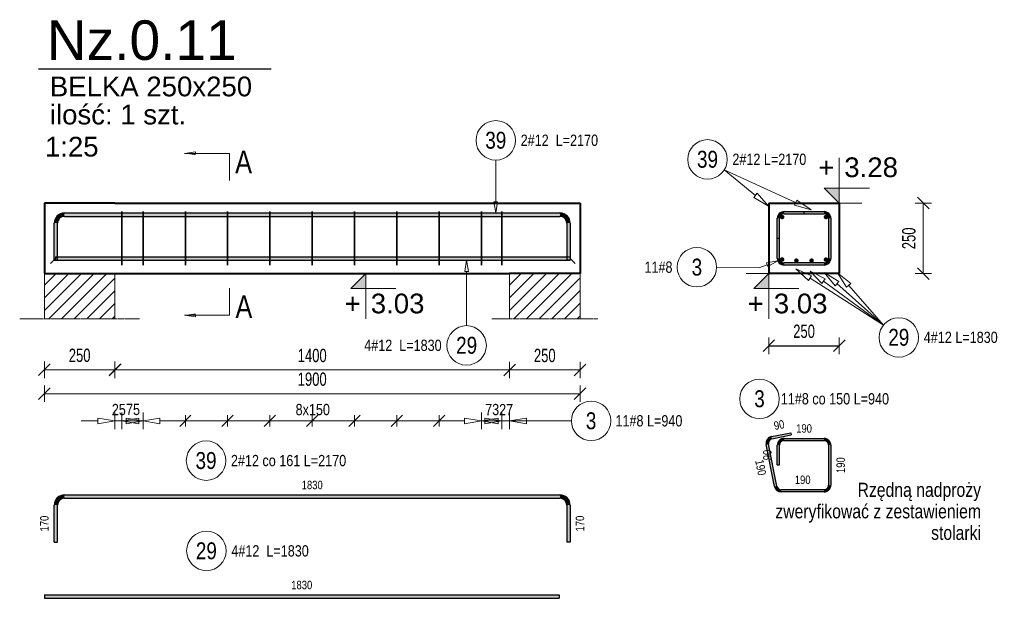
# Model space of a CAD drawing. Extents: x -1906120 to 89837, y -39133 to 303704.
# Tile 50 of 55: x 64548 to 68041, y -1997 to 55. Entities that reach past the tile are written whole.
import ezdxf
from ezdxf.enums import TextEntityAlignment as Align

# ---------------------------------------------------------------- set-up
doc = ezdxf.new("R2010")
doc.units = 0
doc.header["$LTSCALE"] = 10
doc.header["$MEASUREMENT"] = 0
doc.linetypes.add('HIDDEN', pattern=[0.375, 0.25, -0.125])
for name, color, linetype in [('C_text', 1, 'Continuous'), ('RCAD_kształt pręta', 7, 'Continuous'), ('RCAD_opis kształtu pręta', 7, 'Continuous'), ('RCAD_opis rozkładu', 7, 'Continuous'), ('RCAD_pręt wyrzucony', 130, 'Continuous'), ('RCAD_pręty punktowe', 7, 'Continuous'), ('RCAD_rozkład pręta', 7, 'Continuous'), ('RCAD_symbole graficzne', 7, 'Continuous')]:
    doc.layers.add(name, color=color, linetype=linetype)
for name, color, linetype, lineweight in [('P-Linia1', 3, 'Continuous', 40), ('P-Linia3', 6, 'Continuous', 60), ('P-Linia4', 253, 'Continuous', 5), ('P-Opis', 1, 'Continuous', 18), ('P-Przerywana', 13, 'HIDDEN', 9), ('P-Wymiar', 254, 'Continuous', 9), ('RCAD_deskowanie', 3, 'Continuous', 40)]:
    doc.layers.add(name, color=color, linetype=linetype, lineweight=lineweight)
doc.styles.add('_Fd Opis', font='arial.ttf')
doc.styles.add('_Fdelita opis', font='arial.ttf')
doc.styles.add('ROMANS', font='arial.ttf', dxfattribs={"width": 0.7})
doc.styles.add('style1', font='arial.ttf', dxfattribs={"width": 0.8})
doc.dimstyles.new('A25', dxfattribs={"dimscale": 27, "dimtxt": 1.75, "dimasz": 0.06, "dimexe": 0, "dimexo": 0, "dimgap": 1, "dimtad": 1, "dimdec": 4, "dimrnd": 0.1, "dimdsep": 46, "dimtxsty": 'ROMANS', "dimblk": '[[[[[[[[', "dimcen": 2, "dimdle": 2, "dimse1": 1, "dimse2": 1, "dimclrd": 256, "dimclrt": 1, "dimadec": 0, "dimazin": 0, "dimtfac": 1, "dimtdec": 4, "dimtix": 1, "dimtmove": 2, "dimatfit": 3, "dimldrblk": '[[[[[[[[', "dimfxl": 0, "dimtvp": 0.6, "dimtolj": 1, "dimlwd": -1, "dimarcsym": 0})

# ---------------------------------------------------------------- blocks, each defined once
blk = doc.blocks.new('[[[[[[[[')
at = {"layer": 'P-Wymiar'}
for p, q in [((-12.72792206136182, -12.72792206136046), (12.72792206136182, 12.72792206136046)), ((0, 0), (-4.628327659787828, 0)), ((1.818989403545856e-12, 18.00000000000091), (1.818989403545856e-12, -18.00000000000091))]:
    blk.add_line(p, q, dxfattribs=at)
blk = doc.blocks.new('*D191')
at = {"layer": 'Defpoints', "color": 0, "transparency": 16777216}
for p in [(66286.0559637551, -965.6221380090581), (66536.0559637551, -965.6221380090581), (66536.0559637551, -1186.956530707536)]:
    blk.add_point(p, dxfattribs=at)
at = {"layer": 'P-Wymiar', "transparency": 16777216}
blk.add_line((66287.6759637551, -1186.956530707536), (66534.43596375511, -1186.956530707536), dxfattribs=at)
at = {"layer": 'P-Wymiar', "transparency": 16777216, "xscale": 1.62, "yscale": 1.62, "zscale": 1.62, "rotation": 180}
blk.add_blockref('[[[[[[[[', (66286.0559637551, -1186.956530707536), dxfattribs=at)
at = {"layer": 'P-Wymiar', "transparency": 16777216, "xscale": 1.62, "yscale": 1.62, "zscale": 1.62}
blk.add_blockref('[[[[[[[[', (66536.0559637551, -1186.956530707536), dxfattribs=at)
at = {"layer": 'P-Wymiar', "color": 1, "transparency": 16777216, "insert": (66411.0559637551, -1135.831957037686), "char_height": 47.25, "attachment_point": 5, "style": 'ROMANS'}
blk.add_mtext('\\A1;250', dxfattribs=at)
blk = doc.blocks.new('*D192')
at = {"layer": 'Defpoints', "color": 0, "transparency": 16777216}
for p in [(64636.05596375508, -740.0932007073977), (64886.05596375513, -740.0932007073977), (64636.05596375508, -1186.292791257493)]:
    blk.add_point(p, dxfattribs=at)
at = {"layer": 'P-Wymiar', "transparency": 16777216}
blk.add_line((64884.43596375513, -1186.292791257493), (64637.67596375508, -1186.292791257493), dxfattribs=at)
at = {"layer": 'P-Wymiar', "transparency": 16777216, "xscale": 1.62, "yscale": 1.62, "zscale": 1.62, "rotation": 180}
blk.add_blockref('[[[[[[[[', (64636.05596375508, -1186.292791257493), dxfattribs=at)
at = {"layer": 'P-Wymiar', "transparency": 16777216, "xscale": 1.62, "yscale": 1.62, "zscale": 1.62}
blk.add_blockref('[[[[[[[[', (64886.05596375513, -1186.292791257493), dxfattribs=at)
at = {"layer": 'P-Wymiar', "color": 1, "transparency": 16777216, "insert": (64761.05596375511, -1135.168217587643), "char_height": 47.25, "attachment_point": 5, "style": 'ROMANS'}
blk.add_mtext('\\A1;250', dxfattribs=at)
blk = doc.blocks.new('*D193')
at = {"layer": 'Defpoints', "color": 0, "transparency": 16777216}
for p in [(67455.88867908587, -595.038804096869), (67466.9347880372, -845.038804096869), (67753.90748300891, -845.038804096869)]:
    blk.add_point(p, dxfattribs=at)
at = {"layer": 'P-Wymiar', "transparency": 16777216}
blk.add_line((67753.90748300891, -596.658804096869), (67753.90748300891, -843.4188040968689), dxfattribs=at)
at = {"layer": 'P-Wymiar', "transparency": 16777216, "xscale": 1.62, "yscale": 1.62, "zscale": 1.62}
for p, rotation in [((67753.90748300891, -595.038804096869), 90), ((67753.90748300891, -845.038804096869), 270)]:
    blk.add_blockref('[[[[[[[[', p, dxfattribs=dict(at, rotation=rotation))
at = {"layer": 'P-Wymiar', "color": 1, "transparency": 16777216, "insert": (67702.78290933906, -720.038804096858), "char_height": 47.25, "attachment_point": 5, "rotation": 90, "style": 'ROMANS'}
blk.add_mtext('\\A1;250', dxfattribs=at)
blk = doc.blocks.new('*D194')
at = {"layer": 'Defpoints', "color": 0, "transparency": 16777216}
for p in [(64886.05596375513, -798.8217821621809), (66286.0559637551, -798.8217821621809), (66286.0559637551, -1186.956530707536)]:
    blk.add_point(p, dxfattribs=at)
at = {"layer": 'P-Wymiar', "transparency": 16777216}
blk.add_line((64887.67596375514, -1186.956530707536), (66284.43596375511, -1186.956530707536), dxfattribs=at)
at = {"layer": 'P-Wymiar', "transparency": 16777216, "xscale": 1.62, "yscale": 1.62, "zscale": 1.62, "rotation": 180}
blk.add_blockref('[[[[[[[[', (64886.05596375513, -1186.956530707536), dxfattribs=at)
at = {"layer": 'P-Wymiar', "transparency": 16777216, "xscale": 1.62, "yscale": 1.62, "zscale": 1.62}
blk.add_blockref('[[[[[[[[', (66286.0559637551, -1186.956530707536), dxfattribs=at)
at = {"layer": 'P-Wymiar', "color": 1, "transparency": 16777216, "insert": (65586.05596375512, -1135.831957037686), "char_height": 47.25, "attachment_point": 5, "style": 'ROMANS'}
blk.add_mtext('\\A1;1400', dxfattribs=at)
blk = doc.blocks.new('*D195')
at = {"layer": 'Defpoints', "color": 0, "transparency": 16777216}
for p in [(64636.05596375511, -768.8217821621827), (66536.0559637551, -768.8217821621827), (64636.05596375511, -1271.004871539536)]:
    blk.add_point(p, dxfattribs=at)
at = {"layer": 'P-Wymiar', "transparency": 16777216}
blk.add_line((66534.43596375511, -1271.004871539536), (64637.67596375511, -1271.004871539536), dxfattribs=at)
at = {"layer": 'P-Wymiar', "transparency": 16777216, "xscale": 1.62, "yscale": 1.62, "zscale": 1.62, "rotation": 180}
blk.add_blockref('[[[[[[[[', (64636.05596375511, -1271.004871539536), dxfattribs=at)
at = {"layer": 'P-Wymiar', "transparency": 16777216, "xscale": 1.62, "yscale": 1.62, "zscale": 1.62}
blk.add_blockref('[[[[[[[[', (66536.0559637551, -1271.004871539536), dxfattribs=at)
at = {"layer": 'P-Wymiar', "color": 1, "transparency": 16777216, "insert": (65586.0559637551, -1219.880297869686), "char_height": 47.25, "attachment_point": 5, "style": 'ROMANS'}
blk.add_mtext('\\A1;1900', dxfattribs=at)
blk = doc.blocks.new('*D196')
at = {"transparency": 16777216}
blk.add_line((67207.50867908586, -1101.124170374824), (67454.26867908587, -1101.124170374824), dxfattribs=at)
at = {"layer": 'Defpoints', "color": 0, "transparency": 16777216}
for p in [(67205.88867908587, -977.5647943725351), (67455.88867908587, -977.5647943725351), (67455.88867908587, -1101.124170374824)]:
    blk.add_point(p, dxfattribs=at)
at = {"transparency": 16777216, "xscale": 1.62, "yscale": 1.62, "zscale": 1.62, "rotation": 180}
blk.add_blockref('[[[[[[[[', (67205.88867908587, -1101.124170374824), dxfattribs=at)
at = {"transparency": 16777216, "xscale": 1.62, "yscale": 1.62, "zscale": 1.62}
blk.add_blockref('[[[[[[[[', (67455.88867908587, -1101.124170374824), dxfattribs=at)
at = {"color": 1, "transparency": 16777216, "insert": (67330.88867908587, -1049.999596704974), "char_height": 47.25, "attachment_point": 5, "style": 'ROMANS'}
blk.add_mtext('\\A1;250', dxfattribs=at)

msp = doc.modelspace()

# ---------------------------------------------------------------- hatches: boundary and pattern name
h = msp.add_hatch(color=1)
edge = h.paths.add_edge_path(flags=0)
edge.add_arc((67253.03356905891, -795.1628150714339), 8, 0, 360, ccw=False)
h = msp.add_hatch(color=1)
edge = h.paths.add_edge_path(flags=0)
edge.add_arc((67303.5966423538, -799.0388040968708), 8, 0, 360, ccw=False)
h = msp.add_hatch(color=1)
edge = h.paths.add_edge_path(flags=0)
edge.add_arc((67357.5966423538, -799.0388040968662), 8, 0, 360, ccw=False)
h = msp.add_hatch(color=1)
edge = h.paths.add_edge_path(flags=0)
edge.add_arc((67408.49136400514, -795.5559438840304), 8, 0, 360, ccw=False)
at = {"layer": 'P-Linia4'}
h = msp.add_hatch(dxfattribs=at)
h.set_pattern_fill('ANSI31', color=256, scale=10, style=0)
h.set_pattern_definition([(45, (23439.67338328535, -9035.662505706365), (-22.45064030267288, 22.45064030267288), [])])
h.paths.add_polyline_path([(64636.05596375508, -1004.929221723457), (64636.05596375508, -844.9292217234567), (64885.3975795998, -844.7418815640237), (64885.3975795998, -1004.741881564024)])
h = msp.add_hatch(dxfattribs=at)
h.set_pattern_fill('ANSI31', color=256, scale=10, style=0)
h.set_pattern_definition([(45, (25089.67338328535, -9035.662505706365), (-22.45064030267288, 22.45064030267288), [])])
h.paths.add_polyline_path([(66286.05596375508, -1004.929221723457), (66286.05596375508, -844.9292217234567), (66535.3975795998, -844.7418815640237), (66535.3975795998, -1004.741881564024)])
at = {"layer": 'RCAD_kształt pręta'}
h = msp.add_hatch(color=4, dxfattribs=at)
edge = h.paths.add_edge_path(flags=0)
edge.add_line((67259.88867908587, -625.038804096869), (67259.88867908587, -633.038804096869))
edge.add_arc((67259.88867908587, -649.0388040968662), 15.99999999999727, 89.99999999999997, 180.0000000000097)
edge.add_line((67243.88867908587, -649.038804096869), (67235.88867908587, -649.038804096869))
edge.add_arc((67259.88867908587, -649.0388040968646), 23.99999999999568, 450, 540.0000000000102, ccw=False)
h = msp.add_hatch(color=4, dxfattribs=at)
edge = h.paths.add_edge_path(flags=0)
edge.add_line((67259.88867908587, -625.038804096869), (67259.88867908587, -633.038804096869))
edge.add_arc((67259.88867908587, -649.0388040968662), 15.99999999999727, 89.99999999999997, 180.0000000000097)
edge.add_line((67243.88867908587, -649.038804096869), (67235.88867908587, -649.038804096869))
edge.add_arc((67259.88867908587, -649.0388040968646), 23.99999999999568, 450, 540.0000000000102, ccw=False)
for points in [[(67259.88867908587, -633.038804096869), (67259.88867908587, -625.038804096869), (67401.88867908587, -625.038804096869), (67401.88867908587, -633.038804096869)], [(67259.88867908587, -633.038804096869), (67259.88867908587, -625.038804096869), (67329.88867908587, -625.038804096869), (67329.88867908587, -633.038804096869)], [(64707.05596375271, -642.0388040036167), (64707.05596375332, -630.0388040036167), (66465.05596375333, -630.0388040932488), (66465.05596375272, -642.0388040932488)], [(67243.88867908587, -719.038804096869), (67235.88867908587, -719.038804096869), (67235.88867908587, -649.038804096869), (67243.88867908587, -649.038804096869)], [(67243.88867908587, -791.038804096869), (67235.88867908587, -791.038804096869), (67235.88867908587, -649.038804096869), (67243.88867908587, -649.038804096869)], [(67417.88867908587, -649.038804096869), (67425.88867908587, -649.038804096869), (67425.88867908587, -791.038804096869), (67417.88867908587, -791.038804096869)], [(64683.0559637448, -797.3120377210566), (64671.0559637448, -797.3120377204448), (64671.05596375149, -666.0388040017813), (64683.05596375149, -666.0388040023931)], [(66489.0559637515, -666.0388040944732), (66501.0559637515, -666.0388040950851), (66501.0559637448, -797.3120377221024), (66489.0559637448, -797.3120377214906)], [(64675.13988729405, -797.6158930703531), (64675.13988729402, -785.6158930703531), (66501.0559637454, -785.6158930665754), (66501.05596374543, -797.6158930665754)], [(67401.88867908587, -807.038804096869), (67401.88867908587, -815.038804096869), (67259.88867908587, -815.038804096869), (67259.88867908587, -807.038804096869)]]:
    msp.add_hatch(color=4, dxfattribs=at).paths.add_polyline_path(points, flags=0)
h = msp.add_hatch(color=4, dxfattribs=at)
edge = h.paths.add_edge_path(flags=0)
edge.add_line((67425.88867908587, -649.038804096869), (67417.88867908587, -649.038804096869))
edge.add_arc((67401.88867908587, -649.0388040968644), 16, -1.628443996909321e-11, 90)
edge.add_line((67401.88867908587, -633.0388040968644), (67401.88867908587, -625.038804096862))
edge.add_arc((67401.88867908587, -649.038804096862), 24, 359.99999999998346, 450, ccw=False)
h = msp.add_hatch(color=4, dxfattribs=at)
edge = h.paths.add_edge_path(flags=0)
edge.add_line((64707.05596375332, -630.0388040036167), (64707.05596375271, -642.0388040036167))
edge.add_arc((64707.05596375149, -666.0388040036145), 23.99999999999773, 89.99999999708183, 179.9999999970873)
edge.add_line((64683.05596375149, -666.0388040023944), (64671.05596375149, -666.0388040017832))
edge.add_arc((64707.05596375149, -666.0388040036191), 36.00000000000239, 449.99999999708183, 539.999999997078, ccw=False)
h = msp.add_hatch(color=4, dxfattribs=at)
edge = h.paths.add_edge_path(flags=0)
edge.add_line((66501.0559637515, -666.0388040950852), (66489.0559637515, -666.0388040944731))
edge.add_arc((66465.0559637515, -666.0388040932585), 24, -2.899715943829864e-09, 89.99999999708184)
edge.add_line((66465.05596375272, -642.0388040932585), (66465.05596375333, -630.038804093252))
edge.add_arc((66465.0559637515, -666.038804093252), 36, 359.9999999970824, 449.99999999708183, ccw=False)
h = msp.add_hatch(color=4, dxfattribs=at)
edge = h.paths.add_edge_path(flags=0)
edge.add_line((67235.88867908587, -791.038804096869), (67243.88867908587, -791.038804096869))
edge.add_arc((67259.88867908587, -791.0388040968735), 16, 179.9999999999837, 270)
edge.add_line((67259.88867908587, -807.0388040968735), (67259.88867908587, -815.0388040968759))
edge.add_arc((67259.88867908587, -791.0388040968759), 24, 539.9999999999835, 630, ccw=False)
h = msp.add_hatch(color=4, dxfattribs=at)
edge = h.paths.add_edge_path(flags=0)
edge.add_line((67401.88867908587, -815.038804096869), (67401.88867908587, -807.038804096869))
edge.add_arc((67401.88867908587, -791.0388040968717), 15.99999999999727, -89.99999999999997, 9.796108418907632e-12)
edge.add_line((67417.88867908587, -791.038804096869), (67425.88867908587, -791.038804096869))
edge.add_arc((67401.88867908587, -791.0388040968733), 23.99999999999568, 270, 360.00000000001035, ccw=False)
at = {"layer": 'RCAD_pręt wyrzucony'}
h = msp.add_hatch(color=4, dxfattribs=at)
edge = h.paths.add_edge_path(flags=0)
edge.add_line((67215.10502151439, -1423.238942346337), (67216.69437616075, -1431.079474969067))
edge.add_arc((67219.8730854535, -1446.76054021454), 16.00000000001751, 101.4591559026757, 191.4591559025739)
edge.add_line((67204.19202020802, -1449.939249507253), (67196.35148758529, -1451.528604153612))
edge.add_arc((67219.87308545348, -1446.760540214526), 24.00000000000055, 461.459155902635, 551.4591559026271, ccw=False)
for points in [[(67216.69437616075, -1431.079474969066), (67215.10502151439, -1423.238942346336), (67283.70968196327, -1409.332089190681), (67285.29903660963, -1417.172621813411)], [(67259.88867908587, -1437.581733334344), (67259.88867908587, -1429.581733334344), (67401.88867908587, -1429.581733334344), (67401.88867908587, -1437.581733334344)], [(67234.35956954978, -1598.760442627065), (67226.51903692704, -1600.349797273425), (67196.35148758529, -1451.528604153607), (67204.19202020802, -1449.939249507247)], [(67243.88867908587, -1523.581733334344), (67235.88867908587, -1523.581733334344), (67235.88867908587, -1453.581733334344), (67243.88867908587, -1453.581733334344)], [(67417.88867908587, -1453.581733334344), (67425.88867908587, -1453.581733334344), (67425.88867908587, -1595.581733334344), (67417.88867908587, -1595.581733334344)], [(64707.05596375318, -1642.041157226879), (64707.05596375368, -1630.041157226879), (66465.05596375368, -1630.041157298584), (66465.05596375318, -1642.041157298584)], [(67401.88867908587, -1611.581733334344), (67401.88867908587, -1619.581733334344), (67250.04063479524, -1619.581733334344), (67250.04063479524, -1611.581733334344)], [(64683.05596374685, -1797.314390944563), (64671.05596374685, -1797.314390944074), (64671.05596375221, -1666.04115722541), (64683.05596375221, -1666.0411572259)], [(66489.05596375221, -1666.041157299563), (66501.05596375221, -1666.041157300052), (66501.05596374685, -1797.314390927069), (66489.05596374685, -1797.31439092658)], [(64636.05596375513, -1996.796580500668), (64636.05596375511, -1984.796580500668), (66461.97204020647, -1984.79658049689), (66461.9720402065, -1996.79658049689)]]:
    msp.add_hatch(color=4, dxfattribs=at).paths.add_polyline_path(points, flags=0)
h = msp.add_hatch(color=4, dxfattribs=at)
edge = h.paths.add_edge_path(flags=0)
edge.add_line((67259.88867908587, -1429.581733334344), (67259.88867908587, -1437.581733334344))
edge.add_arc((67259.88867908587, -1453.581733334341), 15.99999999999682, 89.99999999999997, 180.0000000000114)
edge.add_line((67243.88867908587, -1453.581733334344), (67235.88867908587, -1453.581733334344))
edge.add_arc((67259.88867908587, -1453.58173333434), 23.99999999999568, 450, 540.0000000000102, ccw=False)
h = msp.add_hatch(color=4, dxfattribs=at)
edge = h.paths.add_edge_path(flags=0)
edge.add_line((67425.88867908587, -1453.581733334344), (67417.88867908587, -1453.581733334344))
edge.add_arc((67401.88867908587, -1453.58173333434), 16, -1.547021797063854e-11, 90)
edge.add_line((67401.88867908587, -1437.58173333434), (67401.88867908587, -1429.581733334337))
edge.add_arc((67401.88867908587, -1453.581733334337), 24, 359.99999999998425, 450, ccw=False)
h = msp.add_hatch(color=4, dxfattribs=at)
edge = h.paths.add_edge_path(flags=0)
edge.add_line((67226.51903692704, -1600.349797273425), (67234.35956954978, -1598.760442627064))
edge.add_arc((67250.04063479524, -1595.58173333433), 16.00000000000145, -168.5408440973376, -90.00000000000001)
edge.add_line((67250.04063479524, -1611.581733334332), (67250.04063479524, -1619.581733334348))
edge.add_arc((67250.04063479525, -1595.581733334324), 24.00000000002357, 191.4591559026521, 269.99999999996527, ccw=False)
h = msp.add_hatch(color=4, dxfattribs=at)
edge = h.paths.add_edge_path(flags=0)
edge.add_line((67401.88867908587, -1619.581733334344), (67401.88867908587, -1611.581733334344))
edge.add_arc((67401.88867908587, -1595.581733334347), 15.99999999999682, -89.99999999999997, 1.142455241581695e-11)
edge.add_line((67417.88867908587, -1595.581733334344), (67425.88867908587, -1595.581733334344))
edge.add_arc((67401.88867908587, -1595.581733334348), 23.99999999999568, 270, 360.00000000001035, ccw=False)
h = msp.add_hatch(color=4, dxfattribs=at)
edge = h.paths.add_edge_path(flags=0)
edge.add_line((64707.05596375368, -1630.041157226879), (64707.05596375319, -1642.041157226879))
edge.add_arc((64707.0559637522, -1666.041157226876), 23.99999999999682, 89.99999999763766, 179.9999999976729)
edge.add_line((64683.0559637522, -1666.041157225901), (64671.05596375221, -1666.041157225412))
edge.add_arc((64707.05596375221, -1666.041157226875), 35.99999999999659, 449.9999999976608, 539.9999999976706, ccw=False)
h = msp.add_hatch(color=4, dxfattribs=at)
edge = h.paths.add_edge_path(flags=0)
edge.add_line((66501.05596375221, -1666.041157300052), (66489.05596375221, -1666.041157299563))
edge.add_arc((66465.05596375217, -1666.041157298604), 24.00000000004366, -2.289049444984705e-09, 89.9999999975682)
edge.add_line((66465.05596375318, -1642.04115729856), (66465.05596375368, -1630.041157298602))
edge.add_arc((66465.05596375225, -1666.041157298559), 35.99999999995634, 359.9999999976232, 449.9999999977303, ccw=False)
at = {"layer": 'RCAD_pręty punktowe'}
h = msp.add_hatch(color=1, dxfattribs=at)
edge = h.paths.add_edge_path(flags=0)
edge.add_arc((67253.28599416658, -644.5216643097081), 8, 0, 360)
h = msp.add_hatch(color=1, dxfattribs=at)
edge = h.paths.add_edge_path(flags=0)
edge.add_arc((67408.49136400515, -644.5216643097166), 8, 0, 360)
at = {"layer": 'RCAD_symbole graficzne', "linetype": 'Continuous', "lineweight": 0}
for points in [[(65132.61604771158, -418.8834070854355), (65172.61604771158, -418.8834070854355), (65172.61604771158, -424.5852688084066)], [(65132.61604771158, -992.5165948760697), (65172.61604771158, -992.5165948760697), (65172.61604771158, -986.8147331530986)]]:
    msp.add_hatch(color=7, dxfattribs=at).paths.add_polyline_path(points, flags=0)
at = {"layer": 'RCAD_symbole graficzne'}
for points in [[(67402.55534575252, -541.7054707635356), (67455.88867908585, -595.038804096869), (67455.88867908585, -541.7054707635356)], [(65722.72263042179, -898.3721374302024), (65776.05596375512, -845.0388040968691), (65776.05596375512, -898.3721374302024)], [(67152.55534575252, -898.3721374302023), (67205.88867908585, -845.038804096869), (67205.88867908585, -898.3721374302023)]]:
    msp.add_hatch(color=1, dxfattribs=at).paths.add_polyline_path(points, flags=0)

# ---------------------------------------------------------------- linework, layer by layer
at = {"layer": 'C_text'}
for points in [[(64636.05596375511, -595.038804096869), (64636.05596375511, -845.038804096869)], [(66536.0559637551, -595.038804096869), (66536.0559637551, -845.038804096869)]]:
    msp.add_lwpolyline(points, dxfattribs=at)
at = {"layer": 'P-Linia1'}
msp.add_lwpolyline([(66236.0559637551, -595.038804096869), (66536.0559637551, -595.038804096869)], dxfattribs=at)
at = {"layer": 'P-Linia3', "color": 6, "linetype": 'Continuous', "lineweight": 30}
msp.add_line((64615.05462124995, -119.1939409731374), (65440.67985142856, -119.1939409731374), dxfattribs=at)
at = {"layer": 'P-Linia4'}
for points in [[(64636.05596375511, -845.038804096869), (64636.05596375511, -1005.054526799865)], [(64886.05596375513, -845.038804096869), (64886.05596375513, -1005.054526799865)], [(66286.0559637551, -1005.038804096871), (66286.0559637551, -845.038804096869)], [(66536.0559637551, -1005.038804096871), (66536.0559637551, -845.038804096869)]]:
    msp.add_lwpolyline(points, dxfattribs=at)
at = {"layer": 'P-Przerywana'}
for points in [[(64548.3803487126, -1005.054526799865), (64973.73157879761, -1005.054526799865)], [(66223.3803487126, -1005.054526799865), (66598.73157879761, -1005.054526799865)]]:
    msp.add_lwpolyline(points, dxfattribs=at)
at = {"layer": 'RCAD_deskowanie'}
for points in [[(64886.05596375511, -595.038804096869), (64636.05596375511, -595.038804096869)], [(64636.05596375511, -595.038804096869), (64636.05596375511, -845.038804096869)], [(64886.05596375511, -595.038804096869), (66236.0559637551, -595.038804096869)], [(66536.0559637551, -595.038804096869), (66536.0559637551, -845.038804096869)], [(67205.88867908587, -595.038804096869), (67455.88867908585, -595.038804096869)], [(67205.88867908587, -595.038804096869), (67205.88867908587, -845.038804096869)], [(67455.88867908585, -595.038804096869), (67455.88867908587, -845.038804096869)], [(64636.05596375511, -845.038804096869), (64886.05596375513, -845.038804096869)], [(64886.05596375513, -845.038804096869), (66286.0559637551, -845.038804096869)], [(66536.0559637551, -845.038804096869), (66286.0559637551, -845.038804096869)], [(67455.88867908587, -845.038804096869), (67205.88867908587, -845.038804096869)]]:
    msp.add_lwpolyline(points, dxfattribs=at)
at = {"layer": 'RCAD_kształt pręta', "color": 4}
for p, q in [((67259.88867908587, -625.038804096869), (67401.88867908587, -625.038804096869)), ((67259.88867908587, -625.038804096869), (67329.88867908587, -625.038804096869)), ((67329.88867908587, -625.038804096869), (67329.88867908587, -633.038804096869)), ((64707.05596375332, -630.0388040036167), (66465.05596375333, -630.0388040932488)), ((64707.05596375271, -642.0388040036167), (66465.05596375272, -642.0388040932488)), ((67235.88867908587, -719.038804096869), (67235.88867908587, -649.038804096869)), ((67235.88867908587, -791.038804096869), (67235.88867908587, -649.038804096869)), ((67243.88867908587, -719.038804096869), (67243.88867908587, -649.038804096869)), ((67243.88867908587, -791.038804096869), (67243.88867908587, -649.038804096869)), ((67259.88867908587, -633.038804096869), (67401.88867908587, -633.038804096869)), ((67259.88867908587, -633.038804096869), (67329.88867908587, -633.038804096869)), ((67417.88867908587, -649.038804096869), (67417.88867908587, -791.038804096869)), ((67425.88867908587, -649.038804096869), (67425.88867908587, -791.038804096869)), ((64671.0559637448, -797.3120377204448), (64671.05596375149, -666.0388040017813)), ((64683.0559637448, -797.3120377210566), (64683.05596375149, -666.0388040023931)), ((66489.0559637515, -666.0388040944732), (66489.0559637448, -797.3120377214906)), ((66501.0559637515, -666.0388040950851), (66501.0559637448, -797.3120377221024)), ((67235.88867908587, -719.038804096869), (67243.88867908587, -719.038804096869)), ((64671.0559637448, -797.3120377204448), (64683.0559637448, -797.3120377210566)), ((64675.13988729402, -785.6158930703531), (66501.0559637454, -785.6158930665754)), ((64675.13988729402, -785.6158930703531), (64675.13988729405, -797.6158930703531)), ((64675.13988729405, -797.6158930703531), (66501.05596374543, -797.6158930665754)), ((66501.0559637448, -797.3120377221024), (66489.0559637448, -797.3120377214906)), ((66501.0559637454, -785.6158930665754), (66501.05596374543, -797.6158930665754)), ((67401.88867908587, -807.038804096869), (67259.88867908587, -807.038804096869)), ((67401.88867908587, -815.038804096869), (67259.88867908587, -815.038804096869))]:
    msp.add_line(p, q, dxfattribs=at)
at = {"layer": 'RCAD_kształt pręta', "color": 2, "lineweight": 5}
for p, q in [((64675.13988729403, -791.6158930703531), (64657.63988729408, -809.1158930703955)), ((66501.05596374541, -791.6158930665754), (66518.55596374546, -809.115893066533))]:
    msp.add_line(p, q, dxfattribs=at)
at = {"layer": 'RCAD_kształt pręta', "color": 4}
for centre, radius, start, end in [((67259.88867908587, -649.0388040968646), 23.99999999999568, 89.99999999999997, 180.0000000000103), ((67259.88867908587, -649.0388040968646), 23.99999999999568, 89.99999999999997, 180.0000000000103), ((67401.88867908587, -649.038804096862), 24, 359.9999999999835, 90.00000000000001), ((64707.05596375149, -666.0388040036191), 36.00000000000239, 89.99999999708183, 179.999999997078), ((64707.05596375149, -666.0388040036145), 23.99999999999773, 89.99999999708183, 179.9999999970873), ((66465.0559637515, -666.038804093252), 36, 359.9999999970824, 89.99999999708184), ((66465.0559637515, -666.0388040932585), 24, 359.9999999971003, 89.99999999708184), ((67259.88867908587, -649.0388040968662), 15.99999999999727, 89.99999999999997, 180.0000000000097), ((67259.88867908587, -649.0388040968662), 15.99999999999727, 89.99999999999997, 180.0000000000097), ((67401.88867908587, -649.0388040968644), 16, 359.9999999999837, 90), ((67259.88867908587, -791.0388040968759), 24, 179.9999999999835, 270), ((67259.88867908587, -791.0388040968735), 16, 179.9999999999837, 270), ((67401.88867908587, -791.0388040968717), 15.99999999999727, 270, 9.796108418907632e-12), ((67401.88867908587, -791.0388040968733), 23.99999999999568, 270, 1.034316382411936e-11)]:
    msp.add_arc(centre, radius, start, end, dxfattribs=at)
at = {"layer": 'RCAD_opis kształtu pręta', "color": 8, "lineweight": 0}
for p, q in [((66237.2769494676, -442.4619233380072), (66237.27694946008, -590.0388040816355)), ((66237.27694945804, -630.0388040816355), (66230.61028279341, -590.0388040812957)), ((66243.94361612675, -590.0388040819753), (66230.61028279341, -590.0388040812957)), ((66243.94361612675, -590.0388040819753), (66237.27694945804, -630.0388040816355)), ((66127.21746419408, -837.6158930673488), (66133.88413086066, -797.615893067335)), ((66133.88413086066, -797.615893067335), (66140.55079752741, -837.6158930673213)), ((67197.65992130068, -807.4103082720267), (67237.43603359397, -799.5169354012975)), ((67237.43603359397, -799.5169354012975), (67202.36999424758, -819.8840002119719)), ((66127.21746419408, -837.6158930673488), (66140.55079752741, -837.6158930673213)), ((66133.88413086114, -1029.765263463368), (66133.88413086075, -837.615893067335)), ((67170.88867908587, -824.6452531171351), (67020.73059042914, -823.1800111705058)), ((67170.88867908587, -824.6452531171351), (67200.01495777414, -813.6471542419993)), ((67197.65992130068, -807.4103082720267), (67202.36999424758, -819.8840002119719))]:
    msp.add_line(p, q, dxfattribs=at)
for centre in [(66237.27694947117, -372.4619233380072), (66950.7339228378, -822.4969840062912), (66133.88413086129, -1099.765263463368)]:
    msp.add_circle(centre, 70, dxfattribs=at)
at = {"layer": 'RCAD_opis rozkładu', "color": 8, "lineweight": 0}
for p, q in [((67047.71558552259, -476.9744449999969), (67158.66544758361, -567.5201032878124)), ((67047.71558552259, -476.9744449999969), (67301.08913617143, -593.3177829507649)), ((67164.98813725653, -559.7726136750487), (67152.34275791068, -575.2675929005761)), ((67205.15038526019, -605.4562413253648), (67152.34275791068, -575.2675929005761)), ((67164.98813725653, -559.7726136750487), (67205.15038526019, -605.4562413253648)), ((67305.26201920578, -584.2300413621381), (67296.9162531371, -602.4055245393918)), ((67305.26201920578, -584.2300413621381), (67355.6155857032, -618.3550811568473)), ((67355.6155857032, -618.3550811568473), (67296.9162531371, -602.4055245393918)), ((67346.98393399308, -869.3263813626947), (67301.84816146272, -828.5494020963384)), ((67301.84816146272, -828.5494020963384), (67357.7691287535, -852.4835913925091)), ((67394.46689508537, -880.0489121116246), (67351.98780680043, -836.5112610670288)), ((67351.98780680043, -836.5112610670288), (67406.29104740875, -863.9185239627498)), ((67346.98393399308, -869.3263813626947), (67357.7691287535, -852.4835913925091)), ((67612.47512052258, -1027.457792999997), (67352.37653137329, -860.904986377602)), ((67394.46689508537, -880.0489121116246), (67406.29104740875, -863.9185239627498)), ((67612.47512052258, -1027.457792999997), (67400.37897124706, -871.9837180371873)), ((67440.66881603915, -888.2111274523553), (67402.45340404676, -840.8869023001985)), ((67402.45340404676, -840.8869023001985), (67453.95151544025, -873.2588735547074)), ((67481.7335081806, -893.508061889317), (67449.69736661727, -841.800367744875)), ((67449.69736661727, -841.800367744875), (67496.7718878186, -880.3229514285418)), ((67440.66881603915, -888.2111274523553), (67453.95151544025, -873.2588735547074)), ((67612.47512052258, -1027.457792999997), (67447.3101657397, -880.7350005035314)), ((67481.7335081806, -893.508061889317), (67496.7718878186, -880.3229514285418)), ((67612.47512052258, -1027.457792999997), (67489.25269799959, -886.9155066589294)), ((64826.05596375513, -1357.437281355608), (64886.05596375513, -1367.437281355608)), ((64826.05596375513, -1357.437281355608), (64826.05596375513, -1377.437281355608)), ((64886.05596375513, -1397.437281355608), (64886.05596375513, -1337.437281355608)), ((64910.78871094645, -1397.437281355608), (64910.78871094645, -1337.437281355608)), ((64910.78871094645, -1367.437281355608), (64970.78871094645, -1357.437281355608)), ((64926.05596375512, -1357.437281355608), (64986.05596375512, -1367.437281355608)), ((64926.05596375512, -1357.437281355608), (64926.05596375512, -1377.437281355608)), ((64970.78871094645, -1377.437281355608), (64970.78871094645, -1357.437281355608)), ((64986.05596375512, -1397.437281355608), (64986.05596375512, -1337.437281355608)), ((64986.05596375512, -1397.437281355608), (64986.05596375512, -1337.437281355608)), ((64986.05596375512, -1367.437281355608), (65046.05596375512, -1357.437281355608)), ((65046.05596375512, -1377.437281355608), (65046.05596375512, -1357.437281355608)), ((65156.05596375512, -1347.437281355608), (65116.05596375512, -1387.437281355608)), ((65136.05596375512, -1387.437281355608), (65136.05596375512, -1347.437281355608)), ((65306.05596375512, -1347.437281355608), (65266.05596375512, -1387.437281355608)), ((65286.05596375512, -1387.437281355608), (65286.05596375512, -1347.437281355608)), ((65456.05596375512, -1347.437281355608), (65416.05596375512, -1387.437281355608)), ((65436.05596375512, -1387.437281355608), (65436.05596375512, -1347.437281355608)), ((65566.05596375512, -1387.437281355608), (65606.05596375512, -1347.437281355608)), ((65586.05596375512, -1387.437281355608), (65586.05596375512, -1347.437281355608)), ((65716.05596375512, -1387.437281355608), (65756.05596375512, -1347.437281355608)), ((65736.05596375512, -1387.437281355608), (65736.05596375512, -1347.437281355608)), ((65866.05596375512, -1387.437281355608), (65906.05596375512, -1347.437281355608)), ((65886.05596375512, -1387.437281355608), (65886.05596375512, -1347.437281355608)), ((66016.05596375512, -1387.437281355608), (66056.05596375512, -1347.437281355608)), ((66036.05596375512, -1387.437281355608), (66036.05596375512, -1347.437281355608)), ((66126.05596375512, -1357.437281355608), (66186.05596375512, -1367.437281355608)), ((66126.05596375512, -1357.437281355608), (66126.05596375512, -1377.437281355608)), ((66186.05596375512, -1397.437281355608), (66186.05596375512, -1337.437281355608)), ((66186.05596375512, -1397.437281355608), (66186.05596375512, -1337.437281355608)), ((66186.05596375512, -1367.437281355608), (66246.05596375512, -1357.437281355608)), ((66198.61073368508, -1357.437281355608), (66258.61073368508, -1367.437281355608)), ((66198.61073368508, -1357.437281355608), (66198.61073368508, -1377.437281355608)), ((66246.05596375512, -1377.437281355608), (66246.05596375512, -1357.437281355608)), ((66258.61073368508, -1397.437281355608), (66258.61073368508, -1337.437281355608)), ((66286.0559637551, -1397.437281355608), (66286.0559637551, -1337.437281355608)), ((66286.0559637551, -1367.437281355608), (66346.0559637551, -1357.437281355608)), ((66346.0559637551, -1377.437281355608), (66346.0559637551, -1357.437281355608)), ((64766.05596375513, -1367.437281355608), (64826.05596375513, -1367.437281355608)), ((64886.05596375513, -1367.437281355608), (64826.05596375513, -1377.437281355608)), ((64910.78871094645, -1367.437281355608), (64886.05596375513, -1367.437281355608)), ((64970.78871094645, -1377.437281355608), (64910.78871094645, -1367.437281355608)), ((64986.05596375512, -1367.437281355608), (64926.05596375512, -1377.437281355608)), ((64948.42233735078, -1367.437281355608), (64926.05596375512, -1367.437281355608)), ((64948.42233735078, -1367.437281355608), (64970.78871094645, -1367.437281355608)), ((65046.05596375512, -1377.437281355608), (64986.05596375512, -1367.437281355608)), ((65136.05596375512, -1367.437281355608), (65046.05596375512, -1367.437281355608)), ((65286.05596375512, -1367.437281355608), (65136.05596375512, -1367.437281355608)), ((65436.05596375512, -1367.437281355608), (65286.05596375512, -1367.437281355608)), ((65511.05596375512, -1367.437281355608), (65436.05596375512, -1367.437281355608)), ((65511.05596375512, -1367.437281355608), (65586.05596375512, -1367.437281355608)), ((65586.05596375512, -1367.437281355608), (65736.05596375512, -1367.437281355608)), ((65736.05596375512, -1367.437281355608), (65886.05596375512, -1367.437281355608)), ((65886.05596375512, -1367.437281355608), (66036.05596375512, -1367.437281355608)), ((66036.05596375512, -1367.437281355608), (66126.05596375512, -1367.437281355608)), ((66186.05596375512, -1367.437281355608), (66126.05596375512, -1377.437281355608)), ((66246.05596375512, -1377.437281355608), (66186.05596375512, -1367.437281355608)), ((66258.61073368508, -1367.437281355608), (66198.61073368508, -1377.437281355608)), ((66222.3333487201, -1367.437281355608), (66198.61073368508, -1367.437281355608)), ((66222.3333487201, -1367.437281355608), (66246.05596375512, -1367.437281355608)), ((66258.61073368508, -1367.437281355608), (66286.0559637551, -1367.437281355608)), ((66505.3065925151, -1367.437281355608), (66286.0559637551, -1367.437281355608)), ((66346.0559637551, -1377.437281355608), (66286.0559637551, -1367.437281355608)), ((66406.0559637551, -1367.437281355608), (66346.0559637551, -1367.437281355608))]:
    msp.add_line(p, q, dxfattribs=at)
for centre in [(66988.31380265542, -439.9416461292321), (67666.92959796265, -1071.443130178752), (66575.3065925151, -1367.437281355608)]:
    msp.add_circle(centre, 70, dxfattribs=at)
at = {"layer": 'RCAD_pręt wyrzucony', "color": 4}
for p, q in [((67215.10502151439, -1423.238942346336), (67283.70968196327, -1409.332089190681)), ((67216.69437616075, -1431.079474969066), (67285.29903660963, -1417.172621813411)), ((67259.88867908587, -1429.581733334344), (67401.88867908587, -1429.581733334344)), ((67283.70968196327, -1409.332089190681), (67285.29903660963, -1417.172621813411)), ((67226.51903692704, -1600.349797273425), (67196.35148758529, -1451.528604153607)), ((67234.35956954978, -1598.760442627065), (67204.19202020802, -1449.939249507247)), ((67235.88867908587, -1523.581733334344), (67235.88867908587, -1453.581733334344)), ((67243.88867908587, -1523.581733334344), (67243.88867908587, -1453.581733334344)), ((67259.88867908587, -1437.581733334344), (67401.88867908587, -1437.581733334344)), ((67417.88867908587, -1453.581733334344), (67417.88867908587, -1595.581733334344)), ((67425.88867908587, -1453.581733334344), (67425.88867908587, -1595.581733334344)), ((67235.88867908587, -1523.581733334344), (67243.88867908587, -1523.581733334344)), ((64707.05596375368, -1630.041157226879), (66465.05596375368, -1630.041157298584)), ((67401.88867908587, -1611.581733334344), (67250.04063479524, -1611.581733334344)), ((67401.88867908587, -1619.581733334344), (67250.04063479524, -1619.581733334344)), ((64671.05596374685, -1797.314390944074), (64671.05596375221, -1666.04115722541)), ((64683.05596374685, -1797.314390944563), (64683.05596375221, -1666.0411572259)), ((64707.05596375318, -1642.041157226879), (66465.05596375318, -1642.041157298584)), ((66489.05596375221, -1666.041157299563), (66489.05596374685, -1797.31439092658)), ((66501.05596375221, -1666.041157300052), (66501.05596374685, -1797.314390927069)), ((64671.05596374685, -1797.314390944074), (64683.05596374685, -1797.314390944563)), ((66501.05596374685, -1797.314390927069), (66489.05596374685, -1797.31439092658)), ((64636.05596375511, -1984.796580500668), (66461.97204020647, -1984.79658049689)), ((64636.05596375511, -1984.796580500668), (64636.05596375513, -1996.796580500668)), ((66461.97204020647, -1984.79658049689), (66461.9720402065, -1996.79658049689)), ((64636.05596375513, -1996.796580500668), (66461.9720402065, -1996.79658049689))]:
    msp.add_line(p, q, dxfattribs=at)
at = {"layer": 'RCAD_pręt wyrzucony', "color": 8, "lineweight": 0}
for centre in [(67172.80651192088, -1289.407958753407), (65209.42457384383, -1508.562530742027), (65210.60853157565, -1828.829789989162)]:
    msp.add_circle(centre, 70, dxfattribs=at)
at = {"layer": 'RCAD_pręt wyrzucony', "color": 4}
for centre, radius, start, end in [((67219.87308545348, -1446.760540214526), 24.00000000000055, 101.459155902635, 191.4591559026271), ((67219.8730854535, -1446.76054021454), 16.00000000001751, 101.4591559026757, 191.4591559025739), ((67259.88867908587, -1453.58173333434), 23.99999999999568, 89.99999999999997, 180.0000000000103), ((67401.88867908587, -1453.581733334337), 24, 359.9999999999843, 90.00000000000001), ((67259.88867908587, -1453.581733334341), 15.99999999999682, 89.99999999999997, 180.0000000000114), ((67401.88867908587, -1453.58173333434), 16, 359.9999999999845, 90), ((67250.04063479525, -1595.581733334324), 24.00000000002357, 191.4591559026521, 269.9999999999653), ((67250.04063479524, -1595.58173333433), 16.00000000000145, 191.4591559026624, 270), ((67401.88867908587, -1595.581733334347), 15.99999999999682, 270, 1.142455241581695e-11), ((67401.88867908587, -1595.581733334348), 23.99999999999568, 270, 1.034316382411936e-11), ((64707.05596375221, -1666.041157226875), 35.99999999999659, 89.9999999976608, 179.9999999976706), ((66465.05596375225, -1666.041157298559), 35.99999999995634, 359.9999999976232, 89.99999999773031), ((64707.0559637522, -1666.041157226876), 23.99999999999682, 89.99999999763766, 179.9999999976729), ((66465.05596375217, -1666.041157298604), 24.00000000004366, 359.999999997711, 89.9999999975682)]:
    msp.add_arc(centre, radius, start, end, dxfattribs=at)
at = {"layer": 'RCAD_rozkład pręta', "color": 7, "linetype": 'ByBlock', "lineweight": 35}
for p, q in [((64910.78871094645, -815.038804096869), (64910.78871094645, -625.038804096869)), ((64986.05596375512, -815.038804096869), (64986.05596375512, -625.038804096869)), ((65136.05596375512, -815.038804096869), (65136.05596375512, -625.038804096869)), ((65286.05596375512, -815.038804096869), (65286.05596375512, -625.038804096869)), ((65436.05596375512, -815.038804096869), (65436.05596375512, -625.038804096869)), ((65586.05596375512, -815.038804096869), (65586.05596375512, -625.038804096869)), ((65736.05596375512, -815.038804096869), (65736.05596375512, -625.038804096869)), ((65886.05596375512, -815.038804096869), (65886.05596375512, -625.038804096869)), ((66036.05596375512, -815.038804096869), (66036.05596375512, -625.038804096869)), ((66186.05596375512, -815.038804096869), (66186.05596375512, -625.038804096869)), ((66258.61073368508, -815.038804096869), (66258.61073368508, -625.038804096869))]:
    msp.add_line(p, q, dxfattribs=at)
at = {"layer": 'RCAD_symbole graficzne', "color": 7, "linetype": 'Continuous', "lineweight": 0}
for p, q in [((65132.61604771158, -418.8834070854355), (65172.61604771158, -413.1815453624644)), ((65132.61604771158, -418.8834070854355), (65292.61604771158, -418.8834070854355)), ((65172.61604771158, -418.8834070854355), (65172.61604771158, -413.1815453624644)), ((65292.61604771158, -418.8834070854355), (65292.61604771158, -514.8834070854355)), ((65292.61604771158, -992.5165948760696), (65292.61604771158, -896.5165948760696)), ((65132.61604771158, -992.5165948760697), (65172.61604771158, -998.2184565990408)), ((65132.61604771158, -992.5165948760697), (65292.61604771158, -992.5165948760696)), ((65172.61604771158, -992.5165948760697), (65172.61604771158, -998.2184565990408))]:
    msp.add_line(p, q, dxfattribs=at)
at = {"layer": 'RCAD_symbole graficzne', "color": 1, "lineweight": 0}
for p, q in [((67455.88867908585, -595.038804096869), (67455.88867908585, -435.0388040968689)), ((67562.55534575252, -541.7054707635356), (67402.55534575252, -541.7054707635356)), ((67402.55534575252, -541.7054707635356), (67455.88867908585, -595.038804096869)), ((67535.88867908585, -595.038804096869), (67375.88867908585, -595.038804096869)), ((65856.05596375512, -845.0388040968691), (65696.05596375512, -845.0388040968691)), ((65722.72263042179, -898.3721374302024), (65776.05596375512, -845.0388040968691)), ((65776.05596375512, -845.0388040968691), (65776.05596375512, -1005.038804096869)), ((67285.88867908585, -845.038804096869), (67125.88867908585, -845.038804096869)), ((67152.55534575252, -898.3721374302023), (67205.88867908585, -845.038804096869)), ((67205.88867908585, -845.038804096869), (67205.88867908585, -1005.038804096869)), ((65882.72263042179, -898.3721374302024), (65722.72263042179, -898.3721374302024)), ((67312.55534575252, -898.3721374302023), (67152.55534575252, -898.3721374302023))]:
    msp.add_line(p, q, dxfattribs=at)

# ---------------------------------------------------------------- texts
at = {"layer": 'P-Linia1', "color": 3, "lineweight": 30, "style": '_Fdelita opis'}
for s, p in [('BELKA 250x250', (64655.31695909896, -216.3784911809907)), ('1:25', (64637.9141368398, -429.9329570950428))]:
    msp.add_text(s, height=70, dxfattribs=at).set_placement(p)
at = {"layer": 'P-Linia1', "color": 1, "lineweight": 30, "style": '_Fdelita opis'}
msp.add_text('ilość: 1 szt.', height=70, dxfattribs=at).set_placement((64655.39050446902, -315.9146258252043))
at = {"layer": 'P-Linia3', "color": 6, "lineweight": 30, "style": '_Fdelita opis'}
msp.add_text('Nz.0.11', height=140, dxfattribs=at).set_placement((64644.52385440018, -87.0087115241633))
at = {"layer": 'P-Opis', "insert": (67958.60314585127, -1587.002587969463), "char_height": 50, "attachment_point": 3, "line_spacing_factor": 0.9142857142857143, "style": '_Fd Opis'}
msp.add_mtext('{\\W0.8;Rzędną nadproży \\Pzweryfikować z zestawieniem \\Pstolarki}', dxfattribs=at)
at = {"layer": 'RCAD_opis kształtu pręta', "color": 1, "attachment_point": 5, "style": 'style1'}
for s, insert, char_height in [('39', (66237.27694947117, -372.4619233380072), 60), ('2#12  L=2170', (66462.90587170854, -372.4619233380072), 40), ('11#8  ', (66814.42560087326, -822.4969840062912), 40), ('3', (66950.7339228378, -822.4969840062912), 60), ('4#12  L=1830', (65907.88413086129, -1099.765263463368), 40), ('29', (66133.88413086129, -1099.765263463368), 60)]:
    msp.add_mtext(s, dxfattribs=dict(at, insert=insert, char_height=char_height))
at = {"layer": 'RCAD_opis rozkładu', "color": 1, "char_height": 60, "attachment_point": 5, "style": 'style1'}
for s, insert in [('39', (66988.31380265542, -439.9416461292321)), ('29', (67666.92959796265, -1071.443130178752)), ('3', (66575.3065925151, -1367.437281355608))]:
    msp.add_mtext(s, dxfattribs=dict(at, insert=insert))
at = {"layer": 'RCAD_opis rozkładu', "color": 2, "char_height": 40, "style": 'style1'}
for s, insert, attachment_point in [('2#12 L=2170', (67207.73262939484, -439.9416461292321), 5), ('4#12 L=1830', (67886.7195024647, -1071.443130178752), 5), ('25', (64875.10992261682, -1347.860200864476), 7), ('75', (64925.51374253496, -1347.519136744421), 7), ('8x150', (65527.13099786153, -1347.860200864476), 7), ('73', (66199.54480847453, -1347.873843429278), 7), ('27', (66249.14098855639, -1347.519136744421), 7), ('11#8 L=940', (66780.51532375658, -1367.437281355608), 5)]:
    msp.add_mtext(s, dxfattribs=dict(at, insert=insert, attachment_point=attachment_point))
at = {"layer": 'RCAD_pręt wyrzucony', "color": 1, "attachment_point": 5, "style": 'style1'}
for s, insert, char_height in [('3', (67172.80651192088, -1289.407958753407), 60), ('190', (67330.88867908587, -1394.581733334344), 30), ('39', (65209.42457384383, -1508.562530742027), 60), ('190', (67325.96465694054, -1576.581733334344), 30), ('29', (65210.60853157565, -1828.829789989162), 60), ('1830', (65549.01400198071, -1949.796580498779), 30)]:
    msp.add_mtext(s, dxfattribs=dict(at, insert=insert, char_height=char_height))
at = {"layer": 'RCAD_pręt wyrzucony', "color": 2, "char_height": 40, "attachment_point": 5, "style": 'style1'}
for s, insert in [('11#8 co 150 L=940', (67440.41087754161, -1289.407958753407)), ('2#12 co 161 L=2170', (65502.16400085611, -1508.562530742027)), ('4#12  L=1830', (65436.60853157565, -1828.829789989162))]:
    msp.add_mtext(s, dxfattribs=dict(at, insert=insert))
at = {"layer": 'RCAD_pręt wyrzucony', "color": 1, "char_height": 30, "attachment_point": 5, "style": 'style1'}
for s, insert, rotation in [('90', (67242.45392516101, -1381.983185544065), 11.459155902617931), ('190', (67177.13293203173, -1532.892627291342), 281.4591559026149), ('90', (67200.88867908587, -1488.581733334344), 90), ('190', (67460.88867908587, -1524.581733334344), 90), ('1830', (65586.0559637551, -1595.041157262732), 359.999999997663), ('170', (64636.05596374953, -1731.677774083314), 89.9999999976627), ('170', (66536.05596374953, -1731.677774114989), 89.99999999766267)]:
    msp.add_mtext(s, dxfattribs=dict(at, insert=insert, rotation=rotation))
at = {"layer": 'RCAD_symbole graficzne', "color": 2, "style": 'style1'}
msp.add_text('+', height=70, dxfattribs=at).set_placement((67438.11090130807, -523.9276929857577), align=Align.BOTTOM_RIGHT)
msp.add_text('3.28 ', height=70, dxfattribs=at).set_placement((67473.66645686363, -523.9276929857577), align=Align.BOTTOM_LEFT)
for p in [(65758.27818597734, -916.1499152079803), (67188.11090130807, -916.1499152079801)]:
    msp.add_text('+', height=70, dxfattribs=at).set_placement(p, align=Align.TOP_RIGHT)
for p in [(65793.8337415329, -916.1499152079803), (67223.66645686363, -916.1499152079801)]:
    msp.add_text('3.03 ', height=70, dxfattribs=at).set_placement(p, align=Align.TOP_LEFT)
at = {"layer": 'RCAD_symbole graficzne', "color": 73, "char_height": 80, "attachment_point": 5, "style": 'style1'}
for insert in [(65342.65144077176, -448.8834070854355), (65343.73176145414, -962.5165948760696)]:
    msp.add_mtext('A', dxfattribs=dict(at, insert=insert))

# ---------------------------------------------------------------- dimensions: what is measured, and where the dimension line sits
dim = msp.add_linear_dim(base=(67455.88867908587, -1101.124170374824), p1=(67205.88867908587, -977.5647943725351), p2=(67455.88867908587, -977.5647943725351), dimstyle='A25', override={"dimfxl": 0.18, "dimfxlon": 1})
dim.commit()
dim.dimension.update_dxf_attribs({"geometry": '*D196', "text_midpoint": (67330.88867908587, -1049.999596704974)})
at = {"layer": 'P-Wymiar'}
dim = msp.add_linear_dim(base=(67753.90748300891, -845.038804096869), p1=(67455.88867908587, -595.038804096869), p2=(67466.9347880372, -845.038804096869), angle=90, dimstyle='A25', override={"dimfxl": 0.18, "dimfxlon": 1}, dxfattribs=at)
dim.commit()
dim.dimension.update_dxf_attribs({"geometry": '*D193', "text_midpoint": (67702.78290933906, -720.038804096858)})
for base, p1, p2, picture, middle in [((64636.05596375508, -1186.292791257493), (64886.05596375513, -740.0932007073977), (64636.05596375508, -740.0932007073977), '*D192', (64761.05596375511, -1135.168217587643)), ((64636.05596375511, -1271.004871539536), (66536.0559637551, -768.8217821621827), (64636.05596375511, -768.8217821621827), '*D195', (65586.0559637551, -1219.880297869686)), ((66286.0559637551, -1186.956530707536), (64886.05596375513, -798.8217821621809), (66286.0559637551, -798.8217821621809), '*D194', (65586.05596375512, -1135.831957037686)), ((66536.0559637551, -1186.956530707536), (66286.0559637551, -965.6221380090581), (66536.0559637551, -965.6221380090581), '*D191', (66411.0559637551, -1135.831957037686))]:
    dim = msp.add_linear_dim(base=base, p1=p1, p2=p2, dimstyle='A25', override={"dimfxl": 0.18, "dimfxlon": 1}, dxfattribs=at)
    dim.commit()
    dim.dimension.update_dxf_attribs({"geometry": picture, "text_midpoint": middle})

doc.saveas('drawing.dxf')
